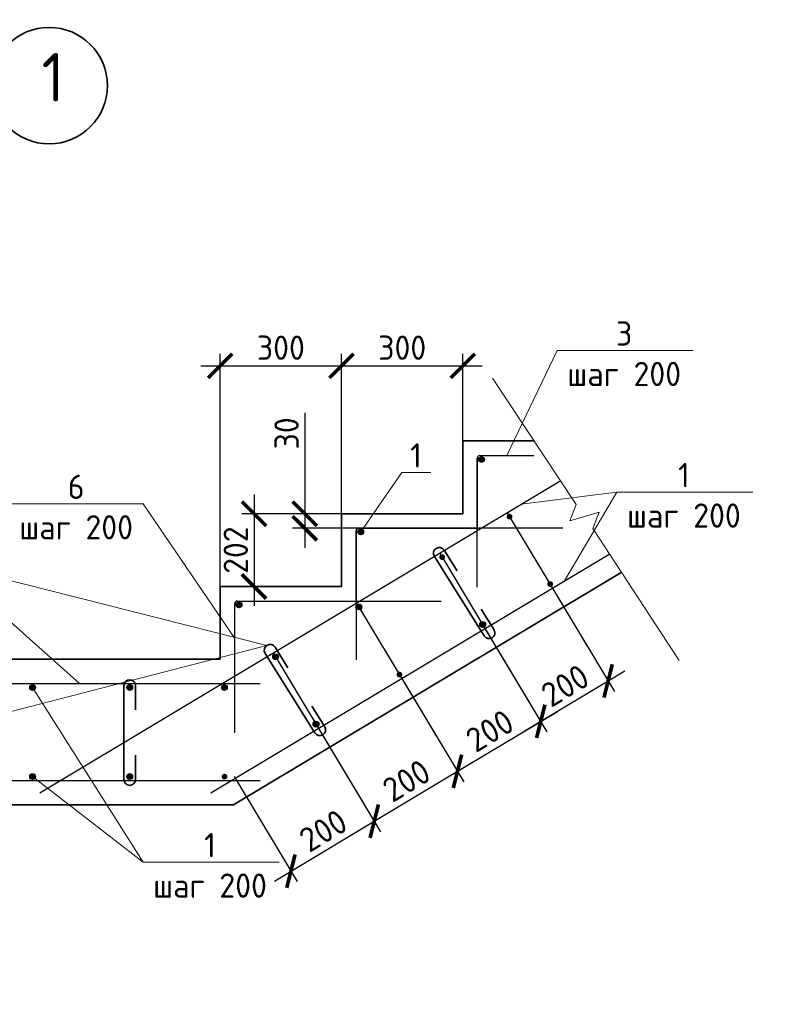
# Model space of a CAD drawing. Header units: millimetres. Extents: x 130535 to 3472113, y -231620 to 121434.
# Tile 88 of 133: x 579011 to 586887, y 7540 to 17686. Entities that reach past the tile are written whole.
import ezdxf
from ezdxf import colors
from ezdxf.entities.mleader import LeaderData, LeaderLine
from ezdxf.math import Vec2, Vec3

# ---------------------------------------------------------------- set-up
doc = ezdxf.new("R2010")
doc.units = ezdxf.units.MM
doc.layers.get('DEFPOINTS').update_dxf_attribs({"color": 1, "lineweight": 0})
for name, color, linetype, lineweight in [('Основная 0.35', 200, 'Continuous', 35), ('Основная 0.6', 142, 'Continuous', 60), ('РАЗМЕРЫ', 1, 'Continuous', 9), ('Символы 0.20', 1, 'Continuous', 20), ('Текст 3.50', 82, 'Continuous', 35), ('Тонкая 0.20', 30, 'Continuous', 20)]:
    doc.layers.add(name, color=color, linetype=linetype, lineweight=lineweight)
doc.styles.add('GOST-2.304_Type-B', font='GOST_Common.ttf')
doc.styles.add('ГОСТ', font='isocpeur.TTF')
doc.dimstyles.new('СПДС', dxfattribs={"dimscale": 100, "dimtxt": 2.5, "dimasz": 2.5, "dimexe": 1.25, "dimexo": 0, "dimtad": 1, "dimdec": 0, "dimtxsty": 'GOST-2.304_Type-B', "dimblk": 'ARCHTICK', "dimcen": 2.5, "dimdle": 2, "dimadec": 0, "dimazin": 2, "dimtfac": 0.75, "dimtdec": 0, "dimtmove": 1, "dimatfit": 3, "dimfxl": 1, "dimtolj": 1, "dimarcsym": 1})

# ---------------------------------------------------------------- blocks, each defined once
blk = doc.blocks.new('_None')
blk = doc.blocks.new('_ArchTick')
at = {"color": 0, "linetype": 'ByBlock', "const_width": 0.15}
blk.add_lwpolyline([(-0.5, -0.5), (0.5, 0.5)], dxfattribs=at)
blk = doc.blocks.new('*D376')
at = {"layer": 'DEFPOINTS', "color": 0, "linetype": 'Continuous', "lineweight": 0, "transparency": 16777216}
for p in [(582326, 12595), (581425, 11845), (582326, 11845)]:
    blk.add_point(p, dxfattribs=at)
at = {"layer": 'РАЗМЕРЫ', "color": 0, "linetype": 'Continuous', "lineweight": -2, "transparency": 16777216}
for p, q in [((581425, 12795), (581425, 11645)), ((582326, 12595), (581300, 12595)), ((582326, 11845), (581300, 11845))]:
    blk.add_line(p, q, dxfattribs=at)
at = {"layer": 'РАЗМЕРЫ', "color": 0, "linetype": 'Continuous', "lineweight": -2, "transparency": 16777216, "xscale": 250, "yscale": 250, "zscale": 250}
for p, rotation in [((581425, 12595), 90), ((581425, 11845), 270)]:
    blk.add_blockref('_ArchTick', p, dxfattribs=dict(at, rotation=rotation))
at = {"layer": 'РАЗМЕРЫ', "color": 0, "linetype": 'Continuous', "lineweight": 0, "transparency": 16777216, "insert": (581237, 12220), "char_height": 250, "attachment_point": 5, "rotation": 90, "style": 'GOST-2.304_Type-B'}
blk.add_mtext('\\A1;202', dxfattribs=at)
blk = doc.blocks.new('*D377')
at = {"layer": 'DEFPOINTS', "color": 0, "linetype": 'Continuous', "lineweight": 0, "transparency": 16777216}
for p in [(582326, 14119), (582326, 12595), (581076, 11845)]:
    blk.add_point(p, dxfattribs=at)
at = {"layer": 'РАЗМЕРЫ', "color": 0, "linetype": 'Continuous', "lineweight": -2, "transparency": 16777216}
for p, q in [((581076, 11845), (581076, 14244)), ((582326, 12595), (582326, 14244)), ((580876, 14119), (582526, 14119))]:
    blk.add_line(p, q, dxfattribs=at)
at = {"layer": 'РАЗМЕРЫ', "color": 0, "linetype": 'Continuous', "lineweight": -2, "transparency": 16777216, "xscale": 250, "yscale": 250, "zscale": 250, "rotation": 180}
blk.add_blockref('_ArchTick', (581076, 14119), dxfattribs=at)
at = {"layer": 'РАЗМЕРЫ', "color": 0, "linetype": 'Continuous', "lineweight": -2, "transparency": 16777216, "xscale": 250, "yscale": 250, "zscale": 250}
blk.add_blockref('_ArchTick', (582326, 14119), dxfattribs=at)
at = {"layer": 'РАЗМЕРЫ', "color": 0, "linetype": 'Continuous', "lineweight": 0, "transparency": 16777216, "insert": (581701, 14306), "char_height": 250, "attachment_point": 5, "style": 'GOST-2.304_Type-B'}
blk.add_mtext('\\A1;300', dxfattribs=at)
blk = doc.blocks.new('*D378')
at = {"layer": 'DEFPOINTS', "color": 0, "linetype": 'Continuous', "lineweight": 0, "transparency": 16777216}
for p in [(583576, 14119), (583576, 13345), (582326, 12545)]:
    blk.add_point(p, dxfattribs=at)
at = {"layer": 'РАЗМЕРЫ', "color": 0, "linetype": 'Continuous', "lineweight": -2, "transparency": 16777216}
for p, q in [((582326, 12545), (582326, 14244)), ((583576, 13345), (583576, 14244)), ((582126, 14119), (583776, 14119))]:
    blk.add_line(p, q, dxfattribs=at)
at = {"layer": 'РАЗМЕРЫ', "color": 0, "linetype": 'Continuous', "lineweight": -2, "transparency": 16777216, "xscale": 250, "yscale": 250, "zscale": 250, "rotation": 180}
blk.add_blockref('_ArchTick', (582326, 14119), dxfattribs=at)
at = {"layer": 'РАЗМЕРЫ', "color": 0, "linetype": 'Continuous', "lineweight": -2, "transparency": 16777216, "xscale": 250, "yscale": 250, "zscale": 250}
blk.add_blockref('_ArchTick', (583576, 14119), dxfattribs=at)
at = {"layer": 'РАЗМЕРЫ', "color": 0, "linetype": 'Continuous', "lineweight": 0, "transparency": 16777216, "insert": (582951, 14306), "char_height": 250, "attachment_point": 5, "style": 'GOST-2.304_Type-B'}
blk.add_mtext('\\A1;300', dxfattribs=at)
blk = doc.blocks.new('*D380')
at = {"layer": 'DEFPOINTS', "color": 0, "linetype": 'Continuous', "lineweight": 0, "transparency": 16777216}
for p in [(583793, 11430), (582936, 10915), (584378, 10456)]:
    blk.add_point(p, dxfattribs=at)
at = {"layer": 'РАЗМЕРЫ', "color": 0, "linetype": 'Continuous', "lineweight": -2, "transparency": 16777216}
for p, q in [((583793, 11430), (584442, 10348)), ((582936, 10915), (583585, 9834)), ((583349, 9838), (584549, 10558))]:
    blk.add_line(p, q, dxfattribs=at)
at = {"layer": 'РАЗМЕРЫ', "color": 0, "linetype": 'Continuous', "lineweight": -2, "transparency": 16777216, "xscale": 250, "yscale": 250, "zscale": 250}
for p, rotation in [((584378, 10456), 30.96375653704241), ((583520, 9941), 210.9637565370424)]:
    blk.add_blockref('_ArchTick', p, dxfattribs=dict(at, rotation=rotation))
at = {"layer": 'РАЗМЕРЫ', "color": 0, "linetype": 'Continuous', "lineweight": 0, "transparency": 16777216, "insert": (583853, 10359), "char_height": 250, "attachment_point": 5, "rotation": 30.9638, "style": 'GOST-2.304_Type-B'}
blk.add_mtext('\\A1;200', dxfattribs=at)
blk = doc.blocks.new('*D381')
at = {"layer": 'DEFPOINTS', "color": 0, "linetype": 'Continuous', "lineweight": 0, "transparency": 16777216}
for p in [(584032, 12606), (583337, 12190), (585072, 10872)]:
    blk.add_point(p, dxfattribs=at)
at = {"layer": 'РАЗМЕРЫ', "color": 0, "linetype": 'Continuous', "lineweight": -2, "transparency": 16777216}
for p, q in [((584032, 12606), (585137, 10765)), ((583337, 12190), (584442, 10348)), ((584206, 10353), (585244, 10975))]:
    blk.add_line(p, q, dxfattribs=at)
at = {"layer": 'РАЗМЕРЫ', "color": 0, "linetype": 'Continuous', "lineweight": -2, "transparency": 16777216, "xscale": 250, "yscale": 250, "zscale": 250}
for p, rotation in [((585072, 10872), 30.96375653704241), ((584378, 10456), 210.9637565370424)]:
    blk.add_blockref('_ArchTick', p, dxfattribs=dict(at, rotation=rotation))
at = {"layer": 'РАЗМЕРЫ', "color": 0, "linetype": 'Continuous', "lineweight": 0, "transparency": 16777216, "insert": (584629, 10825), "char_height": 250, "attachment_point": 5, "rotation": 30.9638, "style": 'GOST-2.304_Type-B'}
blk.add_mtext('\\A1;200', dxfattribs=at)
blk = doc.blocks.new('*D384')
at = {"layer": 'DEFPOINTS', "color": 0, "linetype": 'Continuous', "lineweight": 0, "transparency": 16777216}
for p in [(582480, 11675), (581622, 11161), (583520, 9941)]:
    blk.add_point(p, dxfattribs=at)
at = {"layer": 'РАЗМЕРЫ', "color": 0, "linetype": 'Continuous', "lineweight": -2, "transparency": 16777216}
for p, q in [((582480, 11675), (583585, 9834)), ((581622, 11161), (582727, 9319)), ((582491, 9324), (583692, 10044))]:
    blk.add_line(p, q, dxfattribs=at)
at = {"layer": 'РАЗМЕРЫ', "color": 0, "linetype": 'Continuous', "lineweight": -2, "transparency": 16777216, "xscale": 250, "yscale": 250, "zscale": 250}
for p, rotation in [((583520, 9941), 30.96375653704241), ((582663, 9427), 210.9637565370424)]:
    blk.add_blockref('_ArchTick', p, dxfattribs=dict(at, rotation=rotation))
at = {"layer": 'РАЗМЕРЫ', "color": 0, "linetype": 'Continuous', "lineweight": 0, "transparency": 16777216, "insert": (582995, 9845), "char_height": 250, "attachment_point": 5, "rotation": 30.9638, "style": 'GOST-2.304_Type-B'}
blk.add_mtext('\\A1;200', dxfattribs=at)
blk = doc.blocks.new('*D385')
at = {"layer": 'DEFPOINTS', "color": 0, "linetype": 'Continuous', "lineweight": 0, "transparency": 16777216}
for p in [(582029, 10483), (581221, 9886), (582663, 9427)]:
    blk.add_point(p, dxfattribs=at)
at = {"layer": 'РАЗМЕРЫ', "color": 0, "linetype": 'Continuous', "lineweight": -2, "transparency": 16777216}
for p, q in [((582029, 10483), (582727, 9319)), ((581221, 9886), (581870, 8805)), ((581634, 8809), (582834, 9529))]:
    blk.add_line(p, q, dxfattribs=at)
at = {"layer": 'РАЗМЕРЫ', "color": 0, "linetype": 'Continuous', "lineweight": -2, "transparency": 16777216, "xscale": 250, "yscale": 250, "zscale": 250}
for p, rotation in [((582663, 9427), 30.96375653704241), ((581805, 8912), 210.9637565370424)]:
    blk.add_blockref('_ArchTick', p, dxfattribs=dict(at, rotation=rotation))
at = {"layer": 'РАЗМЕРЫ', "color": 0, "linetype": 'Continuous', "lineweight": 0, "transparency": 16777216, "insert": (582138, 9330), "char_height": 250, "attachment_point": 5, "rotation": 30.9638, "style": 'GOST-2.304_Type-B'}
blk.add_mtext('\\A1;200', dxfattribs=at)
blk = doc.blocks.new('*D387')
at = {"layer": 'DEFPOINTS', "color": 0, "linetype": 'Continuous', "lineweight": 0, "transparency": 16777216}
for p in [(582884, 12595), (581947, 12445), (582884, 12445)]:
    blk.add_point(p, dxfattribs=at)
at = {"layer": 'РАЗМЕРЫ', "color": 0, "linetype": 'Continuous', "lineweight": -2, "transparency": 16777216}
for p, q in [((581947, 13636), (581947, 12595)), ((581947, 12795), (581947, 12245)), ((582884, 12595), (581822, 12595)), ((582884, 12445), (581822, 12445))]:
    blk.add_line(p, q, dxfattribs=at)
at = {"layer": 'РАЗМЕРЫ', "color": 0, "linetype": 'Continuous', "lineweight": -2, "transparency": 16777216, "xscale": 250, "yscale": 250, "zscale": 250}
for p, rotation in [((581947, 12595), 90), ((581947, 12445), 270)]:
    blk.add_blockref('_ArchTick', p, dxfattribs=dict(at, rotation=rotation))
at = {"layer": 'РАЗМЕРЫ', "color": 0, "linetype": 'Continuous', "lineweight": 0, "transparency": 16777216, "insert": (581760, 13423), "char_height": 250, "attachment_point": 5, "rotation": 90, "style": 'GOST-2.304_Type-B'}
blk.add_mtext('\\A1;30', dxfattribs=at)

msp = doc.modelspace()

# ---------------------------------------------------------------- hatches: boundary and pattern name
at = {"layer": 'Основная 0.6', "lineweight": 30}
for points in [[(583797.8, 13155, 1), (583737.8, 13155, 1)], [(584027, 12570.9, -1), (584086, 12560.1, -1)], [(582553.6, 12408.6, 1), (582493.6, 12408.6, 1)], [(583332.5, 12154.2, -1), (583391.5, 12143.4, -1)], [(584466, 11841.4, 1), (584484.2, 11898.6, 1)], [(581300.1, 11655.5, 1), (581240.1, 11655.5, 1)], [(582475, 11639.7, -1), (582534, 11628.9, -1)], [(583770.5, 11424.1, 1), (583788.7, 11481.3, 1)], [(581617.5, 11125.2, -1), (581676.5, 11114.4, -1)], [(582913, 10909.6, 1), (582931.2, 10966.8, 1)], [(579174, 10804.6, 1), (579114, 10804.6, 1)], [(580174, 10804.6, 1), (580114, 10804.6, 1)], [(581089.7, 10804.6, -1), (581149.7, 10804.6, -1)], [(582053.9, 10397.8, 1), (582072.1, 10455, 1)], [(579174, 9886.1, 1), (579114, 9886.1, 1)], [(580174, 9886.1, 1), (580114, 9886.1, 1)], [(581090.4, 9886.1, -1), (581150.4, 9886.1, -1)]]:
    msp.add_hatch(color=256, dxfattribs=at).paths.add_polyline_path(points)

# ---------------------------------------------------------------- linework, layer by layer
at = {"layer": 'Основная 0.35'}
for p, q in [((583383.7, 12219.4), (583516.3, 12007.5)), ((583282, 12155.8), (583794.8, 11336.2)), ((583896.5, 11399.9), (583763.9, 11611.8)), ((581640.8, 11219.9), (581773.4, 11008)), ((581539.1, 11156.3), (582051.9, 10336.7)), ((580084.2, 10823.3), (580084.2, 9856.5)), ((580204.2, 10823.3), (580204.2, 10573.3)), ((582153.6, 10400.4), (582021, 10612.3)), ((580204.2, 9856.5), (580204.2, 10106.5))]:
    msp.add_line(p, q, dxfattribs=at)
at = {"layer": 'Основная 0.35', "ltscale": 100}
for p, q in [((581214.5, 9595.4), (585205.1, 11989.8)), ((581076, 11095.4), (576647.2, 11095.4)), ((576647.2, 9595.4), (581214.5, 9595.4))]:
    msp.add_line(p, q, dxfattribs=at)
msp.add_lwpolyline([(581076, 11095.4), (581076, 11845.4), (582326, 11845.4), (582326, 12595.4), (583576, 12595.4), (583576, 13345.4), (584306.5, 13345.4)], dxfattribs=at)
at = {"layer": 'Основная 0.35'}
for centre, start, end in [((583332.8, 12187.6), 32.03618, 212.03618), ((583845.6, 11368.1), 212.03618, 32.03618), ((581590, 11188.1), 32.03618, 212.03618), ((580144.2, 10823.3), 0, 180), ((582102.8, 10368.6), 212.03618, 32.03618), ((580144.2, 9856.5), 180, 0)]:
    msp.add_arc(centre, 60, start, end, dxfattribs=at)
at = {"layer": 'Основная 0.6', "lineweight": 30}
for p, q in [((583751, 13195.4), (584306.5, 13195.4)), ((583723.7, 12150.5), (583723.7, 13169.9)), ((583723.7, 11837.2), (583723.7, 13169.9)), ((583726, 12422.9), (583726, 13170.4)), ((579217.4, 9717.8), (584584, 12937.7)), ((582476, 11672.9), (582476, 12420.4)), ((582479.5, 11404), (582479.5, 12423.4)), ((582479.5, 11090.8), (582479.5, 12423.4)), ((582501, 12445.4), (583726, 12445.4)), ((582504.5, 12448.4), (584401.1, 12448.4)), ((582504.5, 12448.4), (584606.2, 12448.4)), ((580981, 9717.8), (585081.7, 12178.2)), ((581226, 10337.8), (581226, 11670.4)), ((581251, 11695.4), (583352.7, 11695.4)), ((576647.2, 10845.4), (581487.4, 10845.4)), ((576647.2, 9845.4), (581487.4, 9845.4))]:
    msp.add_line(p, q, dxfattribs=at)
for centre in [(583767.8, 13155), (582523.6, 12408.6), (581270.1, 11655.5), (582504.5, 11634.3), (583779.6, 11452.7), (581647, 11119.8), (579144, 10804.6), (580144, 10804.6), (581119.7, 10804.6), (582063, 10426.4), (579144, 9886.1), (580144, 9886.1)]:
    msp.add_circle(centre, 30, dxfattribs=at)
for centre in [(583751, 13170.4), (582501, 12420.4), (581251, 11670.4)]:
    msp.add_arc(centre, 25, 90, 180, dxfattribs=at)
at = {"layer": 'Символы 0.20'}
for p, q in [((585163.1, 12818), (584623.6, 11903.4)), ((585163.1, 12818), (585949, 12818)), ((580282.2, 9005.1), (579144, 10804.6)), ((580282.2, 9005.1), (581068, 9005.1))]:
    msp.add_line(p, q, dxfattribs=at)
at = {"layer": 'Текст 3.50'}
msp.add_circle((579314.2, 17006.4), 600, dxfattribs=at)
at = {"layer": 'Тонкая 0.20'}
msp.add_lwpolyline([(583880.5, 13992.7), (584742.6, 12689), (584675.9, 12521.5), (584979.6, 12609.6), (584913, 12442.1), (585802.8, 11084.1)], dxfattribs=at)

# ---------------------------------------------------------------- texts
at = {"insert": (153574.3, 18462.6), "char_height": 330, "attachment_point": 1, "style": 'ГОСТ'}
msp.add_mtext_dynamic_manual_height_columns('\\pi10055.14148;{\\H1.5152x;\\P\\pi7542.56108;Общие указания\\P\\pi1650;}1.^IРабочая документация разработана в соответствии с заданием на проектирование, требованиями действующих технических регламентов, стандартов, сводов правил и других документов, содержащих установленные требования.\\P2.^IРабочая документация выполнена в соответствии со следующими нормативными и техническими документами:\\P-^IСП 20.13330.2016 "Нагрузки и Воздействия";\\P-^IСП 63.13330.2012 "Бетонные и железобетонные конструкции. Основные положения";\\P-^IСП 22.13330.2016 "Основания зданий и сооружений";\\P-^IСП 45.13330.2012 "Земляные сооружения, основания и фундаменты".\\P3.   За относительную отметку 0,000 принята отметка чистого пола первого этажа.\\P4.^IПеречень видов работ, для которых необходимо составлять акты освидетельствования скрытых работ:\\P-^Iармирование конструкций;\\P-^Iосвидетельствование опалубки перед бетонированием;\\P-^Iвыполнение сварочных работ;\\P-^Iотбор контрольных проб бетона;\\P-^Iсоответствие законченных железобетонных конструкций проекту с отображением качества работ;\\P-^Iустройство монолитных конструкций, выполняемых в зимнее время;  \\P\\pi0;        -    устройство гидроизоляции;\\P\\pi1650;-^Iуплотнение грунтов и обратную засыпку.\\PЗапрещается выполнение последующих работ при отсутствии актов освидетельствования предшествующих скрытых работ во всех случаях.\\P\\pi0;        5. Проект рассчитан на производство работ в период положительных температур. В случае выполнения работ при отрицательных температурах необходимо выполнять требования СНиП часть 3 по производству работ и ППР.\\P        6. При минимальной температуре воздуха до минус 15°С допускается:\\P\\pi1650;-выдерживание бетона в конструкции методом термоса, при предварительном разогреве бетонной смеси;\\P -форсированный электроразогрев бетона в конструкции с повторным уплотнением.\\PПри минимальной температуре воздуха до минус 25°С допускается:\\P -обогрев бетона в греющей опалубке с помощью низкотемпературных электронагревателей;\\P -электродный сквозной прогрев бетона;\\P -электрообогрев с помощью греющего провода.', width=18460.283, gutter_width=5800, heights=[33815.2], dxfattribs=at)
at = {"layer": 'Текст 3.50', "insert": (579236, 17342.9), "char_height": 500, "width": 1472.512, "attachment_point": 1, "style": 'GOST-2.304_Type-B'}
msp.add_mtext('1', dxfattribs=at)

# ---------------------------------------------------------------- dimensions: what is measured, and where the dimension line sits
at = {"layer": 'РАЗМЕРЫ', "color": 3, "linetype": 'Continuous', "lineweight": 0}
for base, p1, p2, picture, middle in [((582326, 14118.6), (581076, 11845.4), (582326, 12595.4), '*D377', (581701, 14306.1)), ((583576, 14118.6), (582326, 12545.4), (583576, 13345.4), '*D378', (582951, 14306.1))]:
    dim = msp.add_linear_dim(base=base, p1=p1, p2=p2, text='300', dimstyle='СПДС', override={"dimlfac": 0.2}, dxfattribs=at)
    dim.commit()
    dim.dimension.update_dxf_attribs({"geometry": picture, "text_midpoint": middle})
dim = msp.add_linear_dim(base=(581947, 12445.4), p1=(582883.9, 12595.4), p2=(582883.9, 12445.4), angle=90, dimstyle='СПДС', override={"dimlfac": 0.2}, dxfattribs=at)
dim.commit()
dim.dimension.update_dxf_attribs({"geometry": '*D387', "text_midpoint": (582021.3, 13423.4), "dimtype": 160})
for base, p1, p2, angle, text, picture, middle in [((581425, 11845.4), (582326, 12595.4), (582326, 11845.4), 90, '202', '*D376', (581237.5, 12220.4)), ((585072.4, 10872.3), (583337.4, 12189.8), (584031.9, 12606.5), 210.96376, '200', '*D381', (584628.7, 10824.7)), ((583520.4, 9941), (581622.4, 11160.8), (582479.9, 11675.3), 210.96376, '200', '*D384', (582995.2, 9844.6)), ((584377.9, 10455.5), (582936, 10915.1), (583793.5, 11429.6), 210.96376, '200', '*D380', (583852.7, 10359.1)), ((582662.9, 9426.5), (581221, 9886.1), (582029, 10483), 210.96376, '200', '*D385', (582137.7, 9330.1))]:
    dim = msp.add_linear_dim(base=base, p1=p1, p2=p2, angle=angle, text=text, dimstyle='СПДС', override={"dimlfac": 0.2}, dxfattribs=at)
    dim.commit()
    dim.dimension.update_dxf_attribs({"geometry": picture, "text_midpoint": middle})

# ---------------------------------------------------------------- leaders
at = {"layer": 'Символы 0.20'}
ml = msp.add_multileader_mtext('Standard', dxfattribs=at)
ml.set_content('3\\Pшаг 200', color=256, style='GOST-2.304_Type-B')
ml.set_leader_properties(color=256, linetype='ByLayer', lineweight=-1)
ml.set_arrow_properties(name='NONE')
ml.build(insert=Vec2(0, 0))
ml.multileader.update_dxf_attribs({"text_left_attachment_type": 6, "text_right_attachment_type": 6, "dogleg_length": 1, "arrow_head_size": 18, "scale": 20})
ctx = ml.context
ctx.base_point, ctx.scale, ctx.char_height, ctx.arrow_head_size, ctx.landing_gap_size, ctx.plane_origin = Vec3(584648.1, 14277.1), 20, 250, 18, 9, Vec3(587086.6, 15380.7)
ctx.left_attachment, ctx.right_attachment, ctx.text_align_type = 6, 6, 1
notes = []
notes.append((ctx, [(1, (1, 1, 0), (584548.1, 14277.1), (1, 0), 100, [(0, [(584028.7, 13195.4)], 0, [])])]))
ctx.mtext.insert, ctx.mtext.alignment, ctx.mtext.flow_direction = Vec3(585237.4, 14577.1), 2, 5
ml = msp.add_multileader_mtext('Standard', dxfattribs=at)
ml.set_content('1', color=256, style='GOST-2.304_Type-B')
ml.set_leader_properties(color=256, linetype='ByLayer', lineweight=-1)
ml.set_arrow_properties(name='NONE')
ml.build(insert=Vec2(0, 0))
ml.multileader.update_dxf_attribs({"text_left_attachment_type": 6, "text_right_attachment_type": 6, "dogleg_length": 1, "arrow_head_size": 18, "scale": 20})
ctx = ml.context
ctx.base_point, ctx.scale, ctx.char_height, ctx.arrow_head_size, ctx.landing_gap_size, ctx.plane_origin = Vec3(583047.3, 13020.9), 20, 250, 18, 9, Vec3(584166.6, 14847.1)
ctx.left_attachment, ctx.right_attachment, ctx.text_align_type = 6, 6, 1
notes.append((ctx, [(1, (1, 1, 0), (582947.3, 13020.9), (1, 0), 100, [(0, [(582523.6, 12408.6)], 0, [])])]))
ctx.mtext.insert, ctx.mtext.alignment, ctx.mtext.flow_direction = Vec3(583093.8, 13320.9), 2, 5
ml = msp.add_multileader_mtext('Standard', dxfattribs=at)
ml.set_content('1\\Pшаг 200', color=256, style='GOST-2.304_Type-B')
ml.set_leader_properties(color=256, linetype='ByLayer', lineweight=-1)
ml.set_arrow_properties(name='NONE')
ml.build(insert=Vec2(0, 0))
ml.multileader.update_dxf_attribs({"text_left_attachment_type": 6, "text_right_attachment_type": 6, "dogleg_length": 1, "arrow_head_size": 18, "scale": 20})
ctx = ml.context
ctx.base_point, ctx.scale, ctx.char_height, ctx.arrow_head_size, ctx.landing_gap_size, ctx.plane_origin = Vec3(585263.1, 12818), 20, 250, 18, 9, Vec3(586624.6, 13884.8)
ctx.left_attachment, ctx.right_attachment, ctx.text_align_type = 6, 6, 1
notes.append((ctx, [(1, (1, 1, 0), (585163.1, 12818), (1, 0), 100, [(0, [(584176.3, 12693.1)], 0, [])])]))
ctx.mtext.insert, ctx.mtext.alignment, ctx.mtext.flow_direction = Vec3(585852.4, 13118), 2, 5
ml = msp.add_multileader_mtext('Standard', dxfattribs=at)
ml.set_content('6\\Pшаг 200', color=256, style='GOST-2.304_Type-B')
ml.set_leader_properties(color=256, linetype='ByLayer', lineweight=-1)
ml.set_arrow_properties(name='NONE')
ml.build(insert=Vec2(0, 0))
ml.multileader.update_dxf_attribs({"text_left_attachment_type": 6, "text_right_attachment_type": 6, "dogleg_length": 1, "arrow_head_size": 18, "scale": 20})
ctx = ml.context
ctx.base_point, ctx.scale, ctx.char_height, ctx.arrow_head_size, ctx.landing_gap_size, ctx.plane_origin = Vec3(579003.1, 12697.3), 20, 250, 18, 9, Vec3(581441.6, 13800.9)
ctx.left_attachment, ctx.right_attachment, ctx.text_align_type = 6, 6, 1
notes.append((ctx, [(0, (1, 1, 0), (580281.7, 12697.3), (-1, 0), 100, [(0, [(581226, 11308.5)], 0, [])])]))
ctx.mtext.insert, ctx.mtext.alignment, ctx.mtext.flow_direction = Vec3(579592.4, 12997.3), 2, 5
at = {"layer": 'Символы 0.20', "ltscale": 100}
ml = msp.add_multileader_mtext('Standard', dxfattribs=at)
ml.set_content('Труба Тр\\Pниз трубы на 50 мм выше верха плиты', color=256, style='ГОСТ')
ml.set_leader_properties(color=256, linetype='ByLayer', lineweight=-1)
ml.set_arrow_properties(name='NONE')
ml.build(insert=Vec2(0, 0))
ml.multileader.update_dxf_attribs({"text_left_attachment_type": 6, "text_right_attachment_type": 6, "dogleg_length": 2.5, "arrow_head_size": 45, "scale": 100})
ctx = ml.context
ctx.base_point, ctx.scale, ctx.char_height, ctx.arrow_head_size, ctx.landing_gap_size, ctx.plane_origin = Vec3(569521.5, 12390.6), 100, 300, 45, 22.5, Vec3(579228, 9080.1)
ctx.left_attachment, ctx.right_attachment = 6, 6
notes.append((ctx, [(0, (1, 1, 0), (569271.5, 12390.6), (1, 0), 250, [(0, [(569736.8, 10495.1)], 0, [])])]))
ctx.mtext.insert, ctx.mtext.width, ctx.mtext.flow_direction = Vec3(569544, 12780.6), 3780.751, 5
at = {"layer": 'Символы 0.20'}
ml = msp.add_multileader_mtext('Standard', dxfattribs=at)
ml.set_content('4\\PШаг 400', color=256, style='GOST-2.304_Type-B')
ml.set_leader_properties(color=256, linetype='ByLayer', lineweight=-1)
ml.set_arrow_properties(name='NONE')
ml.build(insert=Vec2(0, 0))
ml.multileader.update_dxf_attribs({"text_left_attachment_type": 6, "text_right_attachment_type": 6, "dogleg_length": 1, "arrow_head_size": 18, "scale": 20})
ctx = ml.context
ctx.base_point, ctx.scale, ctx.char_height, ctx.arrow_head_size, ctx.landing_gap_size, ctx.plane_origin = Vec3(575430.1, 12450.3), 20, 250, 18, 9, Vec3(571938, 4400.3)
ctx.left_attachment, ctx.right_attachment, ctx.text_align_type = 6, 6, 1
notes.append((ctx, [(1, (1, 1, 0), (576758.7, 12450.3), (-1, 0), 100, [(1, [(578084.2, 10339.9), (581558.1, 11238.9)], 0, [])])]))
ctx.mtext.insert, ctx.mtext.alignment, ctx.mtext.flow_direction = Vec3(576044.4, 12750.3), 2, 5
at = {"layer": 'Символы 0.20', "ltscale": 100}
ml = msp.add_multileader_mtext('Standard', dxfattribs=at)
ml.set_content('Труба Тр\\Pниз трубы на 50 мм выше верха плиты', color=256, style='ГОСТ')
ml.set_leader_properties(color=256, linetype='ByLayer', lineweight=-1)
ml.set_arrow_properties(name='NONE')
ml.build(insert=Vec2(0, 0))
ml.multileader.update_dxf_attribs({"text_left_attachment_type": 6, "text_right_attachment_type": 6, "dogleg_length": 2.5, "arrow_head_size": 45, "scale": 100})
ctx = ml.context
ctx.base_point, ctx.scale, ctx.char_height, ctx.arrow_head_size, ctx.landing_gap_size, ctx.plane_origin = Vec3(501440.4, 12197.9), 100, 300, 45, 22.5, Vec3(511146.9, 8887.5)
ctx.left_attachment, ctx.right_attachment = 6, 6
notes.append((ctx, [(1, (1, 1, 0), (505500.4, 12197.9), (-1, 0), 250, [(0, [(506139.9, 10557.6)], 0, [])])]))
ctx.mtext.insert, ctx.mtext.width, ctx.mtext.flow_direction = Vec3(501462.9, 12587.9), 3780.751, 5
at = {"layer": 'Символы 0.20'}
ml = msp.add_multileader_mtext('Standard', dxfattribs=at)
ml.set_content('1\\P\\pq*;шаг 200', color=256, style='GOST-2.304_Type-B')
ml.set_leader_properties(color=256, linetype='ByLayer', lineweight=-1)
ml.set_arrow_properties(name='NONE')
ml.build(insert=Vec2(0, 0))
ml.multileader.update_dxf_attribs({"text_left_attachment_type": 6, "text_right_attachment_type": 6, "dogleg_length": 1, "arrow_head_size": 18, "scale": 20})
ctx = ml.context
ctx.base_point, ctx.scale, ctx.char_height, ctx.arrow_head_size, ctx.landing_gap_size, ctx.plane_origin = Vec3(577489.8, 11610.1), 20, 250, 18, 9, Vec3(582499.9, 13470.2)
ctx.left_attachment, ctx.right_attachment, ctx.text_align_type = 6, 6, 1
notes.append((ctx, [(0, (1, 1, 0), (578768.4, 11610.1), (-1, 0), 100, [(0, [(579627.9, 10845.4)], 0, [])])]))
ctx.mtext.insert, ctx.mtext.alignment, ctx.mtext.flow_direction = Vec3(578079.1, 11910.1), 2, 5
at = {"layer": 'Символы 0.20', "ltscale": 100}
ml = msp.add_multileader_mtext('Standard', dxfattribs=at)
ml.set_content('Труба Тр\\Pниз трубы в уровне верха плиты', color=256, style='ГОСТ')
ml.set_leader_properties(color=256, linetype='ByLayer', lineweight=-1)
ml.set_arrow_properties(name='NONE')
ml.build(insert=Vec2(0, 0))
ml.multileader.update_dxf_attribs({"text_left_attachment_type": 6, "text_right_attachment_type": 6, "dogleg_length": 2.5, "arrow_head_size": 45, "scale": 100})
ctx = ml.context
ctx.base_point, ctx.scale, ctx.char_height, ctx.arrow_head_size, ctx.landing_gap_size, ctx.plane_origin = Vec3(439775.3, 9734), 100, 300, 45, 22.5, Vec3(433878.8, 6423.5)
ctx.left_attachment, ctx.right_attachment = 6, 6
notes.append((ctx, [(1, (1, 1, 0), (439525.3, 9734), (1, 0), 250, [(0, [(438885.9, 8093.7)], 0, [])])]))
ctx.mtext.insert, ctx.mtext.width, ctx.mtext.flow_direction = Vec3(439797.8, 10124), 6576.024, 5
at = {"layer": 'Символы 0.20'}
ml = msp.add_multileader_mtext('Standard', dxfattribs=at)
ml.set_content('1\\Pшаг 200', color=256, style='GOST-2.304_Type-B')
ml.set_leader_properties(color=256, linetype='ByLayer', lineweight=-1)
ml.set_arrow_properties(name='NONE')
ml.build(insert=Vec2(0, 0))
ml.multileader.update_dxf_attribs({"text_left_attachment_type": 6, "text_right_attachment_type": 6, "dogleg_length": 1, "arrow_head_size": 18, "scale": 20})
ctx = ml.context
ctx.base_point, ctx.scale, ctx.char_height, ctx.arrow_head_size, ctx.landing_gap_size, ctx.plane_origin = Vec3(580382.2, 9005.1), 20, 250, 18, 9, Vec3(581743.6, 10071.8)
ctx.left_attachment, ctx.right_attachment, ctx.text_align_type = 6, 6, 1
notes.append((ctx, [(1, (1, 1, 0), (580282.2, 9005.1), (1, 0), 100, [(0, [(579144, 9886.1)], 0, [])])]))
ctx.mtext.insert, ctx.mtext.alignment, ctx.mtext.flow_direction = Vec3(580971.5, 9305.1), 2, 5
at = {"layer": 'Символы 0.20', "ltscale": 100}
ml = msp.add_multileader_mtext('Standard', dxfattribs=at)
ml.set_content('Труба Тр\\Pниз трубы в уровне верха плиты', color=256, style='ГОСТ')
ml.set_leader_properties(color=256, linetype='ByLayer', lineweight=-1)
ml.set_arrow_properties(name='NONE')
ml.build(insert=Vec2(0, 0))
ml.multileader.update_dxf_attribs({"text_left_attachment_type": 6, "text_right_attachment_type": 6, "dogleg_length": 2.5, "arrow_head_size": 45, "scale": 100})
ctx = ml.context
ctx.base_point, ctx.scale, ctx.char_height, ctx.arrow_head_size, ctx.landing_gap_size, ctx.plane_origin = Vec3(374236, 9404.1), 100, 300, 45, 22.5, Vec3(368339.5, 6093.6)
ctx.left_attachment, ctx.right_attachment = 6, 6
notes.append((ctx, [(1, (1, 1, 0), (373986, 9404.1), (1, 0), 250, [(0, [(373346.6, 7763.7)], 0, [])])]))
ctx.mtext.insert, ctx.mtext.width, ctx.mtext.flow_direction = Vec3(374258.5, 9794.1), 6442.783, 5
ml = msp.add_multileader_mtext('Standard', dxfattribs=at)
ml.set_content('Щебень фр.20-40', color=256, style='ГОСТ')
ml.set_leader_properties(color=256, linetype='ByLayer', lineweight=-1)
ml.set_arrow_properties(name='NONE')
ml.build(insert=Vec2(0, 0))
ml.multileader.update_dxf_attribs({"text_left_attachment_type": 6, "text_right_attachment_type": 6, "dogleg_length": 2.5, "arrow_head_size": 45, "scale": 100})
ctx = ml.context
ctx.base_point, ctx.scale, ctx.char_height, ctx.arrow_head_size, ctx.landing_gap_size, ctx.plane_origin = Vec3(499616, 8365.1), 100, 300, 45, 22.5, Vec3(507147.5, 5054.7)
ctx.left_attachment, ctx.right_attachment = 6, 6
notes.append((ctx, [(1, (1, 1, 0), (501501, 8365.1), (-1, 0), 250, [(0, [(503252, 9791.6)], 0, [])])]))
ctx.mtext.insert, ctx.mtext.width, ctx.mtext.flow_direction = Vec3(499638.5, 8755.1), 2129.129, 5
ml = msp.add_multileader_mtext('Standard', dxfattribs=at)
ml.set_content('Щебень фр.20-40', color=256, style='ГОСТ')
ml.set_leader_properties(color=256, linetype='ByLayer', lineweight=-1)
ml.set_arrow_properties(name='NONE')
ml.build(insert=Vec2(0, 0))
ml.multileader.update_dxf_attribs({"text_left_attachment_type": 6, "text_right_attachment_type": 6, "dogleg_length": 2.5, "arrow_head_size": 45, "scale": 100})
ctx = ml.context
ctx.base_point, ctx.scale, ctx.char_height, ctx.arrow_head_size, ctx.landing_gap_size, ctx.plane_origin = Vec3(573727.1, 8341.3), 100, 300, 45, 22.5, Vec3(567830.5, 5030.9)
ctx.left_attachment, ctx.right_attachment = 6, 6
notes.append((ctx, [(1, (1, 1, 0), (573477.1, 8341.3), (1, 0), 250, [(0, [(571726, 9767.8)], 0, [])])]))
ctx.mtext.insert, ctx.mtext.width, ctx.mtext.flow_direction = Vec3(573749.6, 8731.3), 2129.129, 5
for ctx, leaders in notes:
    for number, flags, end, landing, length, lines in leaders:
        leader = LeaderData()
        leader.index, (leader.has_last_leader_line, leader.has_dogleg_vector, leader.attachment_direction) = number, flags
        leader.last_leader_point, leader.dogleg_vector, leader.dogleg_length = Vec3(end), Vec3(landing), length
        for number, points, colour, breaks in lines:
            line = LeaderLine()
            line.index, line.vertices, line.color, line.breaks = number, Vec3.list(points), colors.encode_raw_color(colour), breaks
            leader.lines.append(line)
        ctx.leaders.append(leader)

doc.saveas('drawing.dxf')
